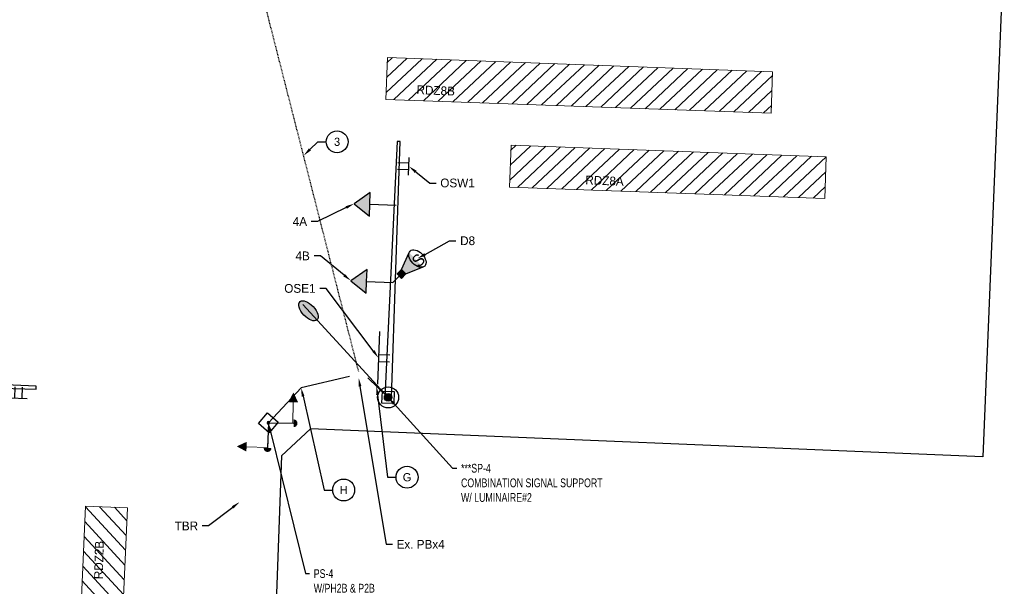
# Model space of a CAD drawing. Header units: feet. Extents: x 161116 to 161696, y 289780 to 291461.
# Tile 11 of 12: x 161477 to 161618, y 290927 to 291008. Entities that reach past the tile are written whole.
import ezdxf
from ezdxf import colors
from ezdxf.entities.mleader import LeaderData, LeaderLine
from ezdxf.enums import TextEntityAlignment as Align
from ezdxf.math import Vec2, Vec3

# ---------------------------------------------------------------- set-up
doc = ezdxf.new("R2010")
doc.units = ezdxf.units.FT
doc.header["$MEASUREMENT"] = 0
doc.linetypes.add('constlimit', pattern=[0])
doc.linetypes.add('OhDOT_USTN5', pattern=[0.11, 0.055, -0.055])
for name, color, linetype in [('LT_P_Luminaires', 2, 'Continuous'), ('RW_P_Const_Limits', 30, 'constlimit'), ('SG_P_Conduit', 1, 'Continuous'), ('SG_P_Detection', 24, 'Continuous'), ('SG_P_Foundation', 61, 'Continuous'), ('SG_P_Heads', 2, 'Continuous'), ('SG_P_Mast_Arm', 4, 'Continuous'), ('SG_P_Poles', 4, 'Continuous'), ('SG_P_Text', 7, 'Continuous'), ('SG_P_Text_Conduit', 7, 'Continuous'), ('SG_X_Conduit', 232, 'OhDOT_USTN5'), ('T-CONDUIT-TXT', 4, 'Continuous')]:
    doc.layers.add(name, color=color, linetype=linetype)
doc.layers.add('SG_P_DetectionZone', color=12, linetype='Continuous', lineweight=13)
doc.styles.add('Slanted-Normal', font='font31.shx', dxfattribs={"height": 0.1})
doc.styles.add('Slanted-Normal LS 0.50', font='font31.shx', dxfattribs={"height": 0.14})
doc.styles.get("Standard").update_dxf_attribs({"font": 'font31.shx'})

# ---------------------------------------------------------------- blocks, each defined once
blk = doc.blocks.new('*U1224')
at = {"layer": 'SG_P_Poles'}
h = blk.add_hatch(color=256, dxfattribs=at)
h.dxf.hatch_style = 1
edge = h.paths.add_edge_path()
edge.add_arc((0, 0), 0.583, 0, 360)
at = {"layer": 'SG_P_Foundation'}
blk.add_circle((0, 0), 1.5, dxfattribs=at)
at = {"layer": 'SG_P_Mast_Arm', "flags": 128}
blk.add_lwpolyline([(0, -0.46), (37.54, -0.39), (37.54, 0.03), (37.54, 0.03), (0, 0.46)], close=True, dxfattribs=at)
at = {"layer": 'SG_P_Poles'}
blk.add_lwpolyline([(-0.85, 0.85), (0.85, 0.85), (0.85, -0.85), (-0.85, -0.85)], close=True, dxfattribs=at)
blk.add_circle((0, 0), 0.542, dxfattribs=at)
blk = doc.blocks.new('*U1097')
at = {"layer": 'SG_P_Heads', "linetype": 'Continuous', "lineweight": 13}
for p, q in [((0, 0), (3.5, 0)), ((3.5, 0), (3.5, -3))]:
    blk.add_line(p, q, dxfattribs=at)
at = {"layer": 'SG_P_Heads', "linetype": 'Continuous', "lineweight": 0, "extrusion": (0, 0, -1)}
blk.add_solid([(-4.2, -3), (-2.8, -3), (-3.5, -4.4)], dxfattribs=at)
blk = doc.blocks.new('*U1098')
at = {"layer": 'SG_P_Heads'}
h = blk.add_hatch(color=256, dxfattribs=at)
edge = h.paths.add_edge_path()
edge.add_line((3.6, 0.56), (3.6, -0.56))
edge.add_ellipse((3.6, 0), major_axis=(-0.396, 0.396), ratio=0.999919, start_angle=134.9979, end_angle=314.9975)
blk.add_line((0, 0), (3.6, 0), dxfattribs=at)
blk = doc.blocks.new('_TagCircle')
at = {"color": 0, "linetype": 'ByBlock', "lineweight": -2, "transparency": 16777216}
blk.add_circle((0, 0), 0.125, dxfattribs=at)
at = {"layer": 'T-CONDUIT-TXT', "color": 0, "transparency": 16777216}
blk.add_attdef('TAGNUMBER', text='', height=0.09375, dxfattribs=at).set_placement((0, -0.046875), align=Align.CENTER)
blk = doc.blocks.new('*U1114')
at = {"layer": 'SG_P_DetectionZone', "transparency": 33554585}
h = blk.add_hatch(dxfattribs=at)
h.set_pattern_fill('ANSI31', color=247, scale=12)
h.set_pattern_definition([(45, (-1538177.9025, -285495.6852), (-1.0606601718, 1.0606601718), [])])
h.paths.add_polyline_path([(75.01, 2.52), (-0.02, 3), (-0.01, -3), (74.98, -3.36)])
at = {"layer": 'SG_P_DetectionZone', "flags": 128}
blk.add_lwpolyline([(-0.01, -3), (0.01, 3), (75.01, 2.52), (74.98, -3.36)], close=True, dxfattribs=at)
blk = doc.blocks.new('*U1115')
at = {"layer": 'SG_P_Heads', "flags": 128}
for points in [[(1.25, 1.59), (-1.25, 1.59)], [(-0.5, 0), (-0.5, 1.59)], [(0.5, 1.59), (0.5, 0)]]:
    blk.add_lwpolyline(points, dxfattribs=at)
blk = doc.blocks.new('*U1103')
at = {"layer": 'SG_P_Heads'}
blk.add_hatch(color=256, dxfattribs=at).paths.add_polyline_path([(3.75, 0), (3.75, -1.69), (6, 0), (3.75, 1.69)])
at = {"layer": 'SG_P_Heads', "flags": 128}
blk.add_lwpolyline([(3.75, 0), (3.75, -1.69), (6, 0), (3.75, 1.69), (3.75, 0), (0, 0)], dxfattribs=at)
blk = doc.blocks.new('*U1090')
at = {"layer": 'SG_P_Detection'}
h = blk.add_hatch(color=256, dxfattribs=at)
edge = h.paths.add_edge_path()
edge.add_line((0.387, 0.12), (0.181, 0.037))
edge.add_line((0.181, 0.037), (0.181, -0.037))
edge.add_line((0.181, -0.037), (0.387, -0.12))
edge.add_ellipse((0.406, 0), major_axis=(0, -0.124), ratio=0.621318, start_angle=194.0157, end_angle=345.9652, ccw=False)
for p, q in [((0.181, 0.037), (0.387, 0.12)), ((0, 0), (0.106, 0)), ((0.181, -0.037), (0.387, -0.12))]:
    blk.add_line(p, q, dxfattribs=at)
at = {"layer": 'SG_P_Detection', "flags": 128}
blk.add_lwpolyline([(0.106, 0.037), (0.106, -0.037), (0.181, -0.037), (0.181, 0.037), (0.106, 0.037)], close=True, dxfattribs=at)
at = {"layer": 'SG_P_Detection'}
blk.add_ellipse((0.406, 0), major_axis=(0, -0.124), ratio=0.621318, dxfattribs=at)
at = {"layer": 'SG_P_Detection', "extrusion": (0, 0, -1)}
blk.add_solid([(-0.106, 0.037), (-0.106, -0.037), (-0.181, 0.037), (-0.181, -0.037)], dxfattribs=at)
at = {"layer": 'SG_P_Detection', "insert": (0.4, -0.023), "char_height": 0.14, "attachment_point": 5, "line_spacing_factor": 0.6, "style": 'Slanted-Normal LS 0.50'}
blk.add_mtext('\\FISO_FONTLEFT;S', dxfattribs=at)
blk = doc.blocks.new('*U1113')
at = {"layer": 'SG_P_Heads', "flags": 128}
for points in [[(3.75, 1.59), (-3.75, 1.59)], [(-0.5, 1.59), (-0.5, 0)], [(0.5, 1.59), (0.5, 0)]]:
    blk.add_lwpolyline(points, dxfattribs=at)
blk = doc.blocks.new('*U1237')
at = {"layer": 'SG_P_Poles'}
h = blk.add_hatch(color=256, dxfattribs=at)
h.dxf.hatch_style = 1
edge = h.paths.add_edge_path()
edge.add_arc((0, 0), 0.542, 0, 360)
at = {"layer": 'SG_P_Foundation'}
blk.add_circle((0, 0), 1.5, dxfattribs=at)
at = {"layer": 'SG_P_Mast_Arm', "flags": 128}
blk.add_lwpolyline([(0, -0.46), (36.54, -0.38), (36.54, 0.03), (36.54, 0.03), (0, 0.46)], close=True, dxfattribs=at)
at = {"layer": 'SG_P_Poles'}
blk.add_lwpolyline([(-0.85, 0.85), (0.85, 0.85), (0.85, -0.85), (-0.85, -0.85)], close=True, dxfattribs=at)
blk.add_circle((0, 0), 0.542, dxfattribs=at)
blk = doc.blocks.new('*U1196')
at = {"layer": 'SG_P_Heads', "linetype": 'Continuous', "lineweight": 0}
h = blk.add_hatch(color=2, dxfattribs=at)
edge = h.paths.add_edge_path()
edge.add_ellipse((16.7802, 0), major_axis=(1.78, 0), ratio=0.5, start_angle=0, end_angle=360)
at = {"layer": 'SG_P_Heads', "color": 2, "linetype": 'Continuous', "lineweight": 13}
blk.add_line((0, 0), (18, 0), dxfattribs=at)
at = {"layer": 'SG_P_Heads'}
blk.add_ellipse((16.7802, 0), major_axis=(1.78, 0), ratio=0.5, dxfattribs=at)
blk = doc.blocks.new('*U1089')
at = {"layer": 'SG_P_Poles'}
h = blk.add_hatch(color=256, dxfattribs=at)
h.dxf.hatch_style = 1
edge = h.paths.add_edge_path()
edge.add_arc((0, 0), 0.187, -89.2764, 90.7236)
edge.add_arc((0, 0), 0.187, 90.7236, 270.7236)
at = {"layer": 'SG_P_Foundation', "flags": 128}
blk.add_lwpolyline([(1, 1), (-1, 1), (-1, -1), (1, -1)], close=True, dxfattribs=at)
at = {"layer": 'SG_P_Poles'}
blk.add_circle((0, 0), 0.187, dxfattribs=at)

msp = doc.modelspace()

# ---------------------------------------------------------------- hatches: boundary and pattern name
at = {"layer": 'SG_P_DetectionZone', "transparency": 33554585}
h = msp.add_hatch(dxfattribs=at)
h.set_pattern_fill('ANSI31', color=247, scale=12, angle=-1.7839)
h.set_pattern_definition([(43.21607844, (-1384790.3579, 53526.0991), (-1.0271274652, 1.0931647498), [])])
h.paths.add_polyline_path([(161584.67, 291000.45), (161529.67, 291002.51), (161529.5, 290996.52), (161584.46, 290994.54)])
h = msp.add_hatch(dxfattribs=at)
h.set_pattern_fill('ANSI31', color=247, scale=12, angle=-1.7839)
h.set_pattern_definition([(43.21607844, (-1384772.7148, 53513.5935), (-1.0271274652, 1.0931647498), [])])
h.paths.add_polyline_path([(161592.32, 290988.32), (161547.32, 290990.01), (161547.14, 290984.01), (161592.11, 290982.39)])

# ---------------------------------------------------------------- linework, layer by layer
at = {"layer": 'RW_P_Const_Limits', "flags": 128}
msp.add_lwpolyline([(161432.18, 290770.18), (161438.65, 290948.81), (161434.81, 290952.98), (161338.52, 290956.95), (161341.61, 291031.88), (161441.53, 291027.77), (161445.18, 291128.3), (161521.1, 291125.55), (161517.41, 291023.63), (161617.73, 291019.46), (161614.66, 290945.52), (161518.74, 290949.51), (161514.59, 290945.69), (161508.12, 290767.43), (161504.64, 290671.49), (161506.56, 290669.16), (161524.3, 290668.49), (161524.24, 290666.81), (161606.29, 290663.99), (161603.65, 290587.04), (161501.7, 290590.54), (161498.11, 290491.45), (161422.16, 290494.2), (161425.78, 290594.14), (161320.85, 290597.71), (161323.43, 290673.64), (161424.55, 290670.22), (161428.69, 290674.1), (161432.17, 290770.18)], dxfattribs=at)
at = {"layer": 'SG_P_Conduit', "flags": 128}
for points, elevation in [([(161524.31, 290957.01), (161517.41, 290955.38), (161512.73, 290950.38)], 1000.18), ([(161529.82, 290954.01), (161526.9, 290956.81)], 997.11)]:
    msp.add_lwpolyline(points, dxfattribs=dict(at, elevation=elevation))
at = {"layer": 'SG_P_DetectionZone', "elevation": 2004.11, "flags": 128}
for points in [[(161529.5, 290996.52), (161529.71, 291002.51), (161584.67, 291000.45), (161584.46, 290994.54)], [(161547.14, 290984.01), (161547.35, 290990.01), (161592.32, 290988.32), (161592.11, 290982.39)]]:
    msp.add_lwpolyline(points, close=True, dxfattribs=at)
at = {"layer": 'SG_X_Conduit', "elevation": 2004.11, "flags": 128}
msp.add_lwpolyline([(161525.62, 290957.7), (161509.5, 291020.86)], dxfattribs=at)

# ---------------------------------------------------------------- block references
at = {"layer": 'LT_P_Luminaires', "rotation": 132.6142667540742}
msp.add_blockref('*U1196', (161529.82, 290954.01, 997.11), dxfattribs=at)
at = {"layer": 'SG_P_Detection', "xscale": 12, "yscale": 12, "zscale": 12, "rotation": 44.13802022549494}
msp.add_blockref('*U1090', (161530.5, 290970.42, 997.11), dxfattribs=at)
at = {"layer": 'SG_P_DetectionZone', "rotation": 267.7947412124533}
msp.add_blockref('*U1114', (161489.62, 290938.36, 2004.11), dxfattribs=at)
at = {"layer": 'SG_P_Heads'}
for name, p, rotation in [('*U1115', (161531.19, 290987.02, 997.11), 268.0000000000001), ('*U1103', (161530.96, 290981.41, 997.11), 177.8453454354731), ('*U1103', (161530.5, 290970.42, 997.11), 177.8453454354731), ('*U1113', (161530.04, 290959.59, 997.11), 87.93781179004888), ('*U1115', (161477.12, 290955.49, 2004.11), 177.7482043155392), ('*U1097', (161512.73, 290950.38, -994.43), 268.2162185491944), ('*U1098', (161512.73, 290950.38, -994.43), 268.2162185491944)]:
    msp.add_blockref(name, p, dxfattribs=dict(at, rotation=rotation))
at = {"layer": 'SG_P_Heads', "xscale": -1, "rotation": 179.003961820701}
for name in ['*U1097', '*U1098']:
    msp.add_blockref(name, (161512.73, 290950.38, -994.43), dxfattribs=at)
at = {"layer": 'SG_P_Poles'}
for name, p, rotation in [('*U1237', (161529.82, 290954.01, 997.11), 87.89670091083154), ('*U1224', (161442.1, 290956.76, 1004.62), 358.1970080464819)]:
    msp.add_blockref(name, p, dxfattribs=dict(at, rotation=rotation))
at = {"layer": 'SG_P_Poles', "xscale": -1, "rotation": 49.53799722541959}
msp.add_blockref('*U1089', (161512.73, 290950.38, -994.43), dxfattribs=at)

# ---------------------------------------------------------------- texts
at = {"layer": 'SG_P_DetectionZone', "style": 'Slanted-Normal'}
for s, rotation, p in [('RDZ8B', 357.6357, (161533.85, 290997.28, 13544.61)), ('RDZ8A', 357.6357, (161557.93, 290984.41, 2004.11)), ('RDZ2B', 88.6739, (161489.12, 290928.06, 2004.11))]:
    msp.add_text(s, height=1.25, rotation=rotation, dxfattribs=at).set_placement(p)

# ---------------------------------------------------------------- leaders
at = {"layer": 'SG_P_Text'}
ml = msp.add_multileader_mtext('Standard', dxfattribs=at)
ml.set_content('OSW1', color=256, style='Slanted-Normal')
ml.set_leader_properties(color=256, linetype='ByLayer', lineweight=-1)
ml.build(insert=Vec2(0, 0))
ml.multileader.update_dxf_attribs({"dogleg_length": 0.09, "arrow_head_size": 1.25, "scale": 10})
ctx = ml.context
ctx.base_point, ctx.scale, ctx.char_height, ctx.arrow_head_size, ctx.landing_gap_size, ctx.plane_origin = Vec3(161536.66, 290984.59, 3008.62), 10, 1.25, 1.25, 0.6, Vec3(161458.39, 291023.39, 3008.62)
notes = []
notes.append((ctx, [(0, (1, 1, 0), (161535.76, 290984.59, 3008.62), (1, 0), 0.9, [(0, [(161532.78, 290986.97, 3008.62)], 0, [])])]))
ctx.mtext.insert, ctx.mtext.flow_direction = Vec3(161537.26, 290985.22, 3008.62), 5
ml = msp.add_multileader_mtext('Standard', dxfattribs=at)
ml.set_content('4A', color=256, style='Slanted-Normal')
ml.set_leader_properties(color=256, linetype='ByLayer', lineweight=-1)
ml.build(insert=Vec2(0, 0))
ml.multileader.update_dxf_attribs({"dogleg_length": 0.09, "arrow_head_size": 1.25, "scale": 10})
ctx = ml.context
ctx.base_point, ctx.scale, ctx.char_height, ctx.arrow_head_size, ctx.landing_gap_size, ctx.plane_origin = Vec3(161515.79, 290979.11, 3008.62), 10, 1.25, 1.25, 0.6, Vec3(161439.53, 291020.69, 3008.62)
ctx.text_align_type = 2
notes.append((ctx, [(1, (1, 1, 0), (161519.75, 290979.11, 3008.62), (-1, 0), 0.9, [(0, [(161524.96, 290981.64, 3008.62)], 0, [])])]))
ctx.mtext.insert, ctx.mtext.alignment, ctx.mtext.flow_direction = Vec3(161518.25, 290979.73, 3008.62), 3, 5
ml = msp.add_multileader_mtext('Standard', dxfattribs=at)
ml.set_content('D8', color=256, style='Slanted-Normal')
ml.set_leader_properties(color=256, linetype='ByLayer', lineweight=-1)
ml.build(insert=Vec2(0, 0))
ml.multileader.update_dxf_attribs({"dogleg_length": 0.09, "arrow_head_size": 1.25, "scale": 10})
ctx = ml.context
ctx.base_point, ctx.scale, ctx.char_height, ctx.arrow_head_size, ctx.landing_gap_size, ctx.plane_origin = Vec3(161539.49, 290976.35, 997.11), 10, 1.25, 1.25, 0.6, Vec3(161449.37, 291012.83, 997.11)
notes.append((ctx, [(0, (1, 1, 0), (161538.59, 290976.35, 997.11), (1, 0), 0.9, [(0, [(161534, 290973.81, 997.11)], 0, [])])]))
ctx.mtext.insert, ctx.mtext.flow_direction = Vec3(161540.09, 290976.98, 997.11), 5
ml = msp.add_multileader_mtext('Standard', dxfattribs=at)
ml.set_content('4B', color=256, style='Slanted-Normal')
ml.set_leader_properties(color=256, linetype='ByLayer', lineweight=-1)
ml.build(insert=Vec2(0, 0))
ml.multileader.update_dxf_attribs({"dogleg_length": 0.09, "arrow_head_size": 1.25, "scale": 10})
ctx = ml.context
ctx.base_point, ctx.scale, ctx.char_height, ctx.arrow_head_size, ctx.landing_gap_size, ctx.plane_origin = Vec3(161515.98, 290974.19, 3008.62), 10, 1.25, 1.25, 0.6, Vec3(161439.08, 291009.69, 3008.62)
ctx.text_align_type = 2
notes.append((ctx, [(1, (1, 1, 0), (161520.15, 290974.19, 3008.62), (-1, 0), 0.9, [(0, [(161524.51, 290970.65, 3008.62)], 0, [])])]))
ctx.mtext.insert, ctx.mtext.alignment, ctx.mtext.flow_direction = Vec3(161518.65, 290974.82, 3008.62), 3, 5
ml = msp.add_multileader_mtext('Standard', dxfattribs=at)
ml.set_content('OSE1', color=256, style='Slanted-Normal')
ml.set_leader_properties(color=256, linetype='ByLayer', lineweight=-1)
ml.build(insert=Vec2(0, 0))
ml.multileader.update_dxf_attribs({"dogleg_length": 0.09, "arrow_head_size": 1.25, "scale": 10})
ctx = ml.context
ctx.base_point, ctx.scale, ctx.char_height, ctx.arrow_head_size, ctx.landing_gap_size, ctx.plane_origin = Vec3(161514.8, 290969.56, 3008.79), 10, 1.25, 1.25, 0.6, Vec3(161443.12, 290999.99, 3008.79)
ctx.text_align_type = 2
notes.append((ctx, [(1, (1, 1, 0), (161520.96, 290969.56, 3008.79), (-1, 0), 0.9, [(0, [(161528.45, 290959.65, 3008.79)], 0, [])])]))
ctx.mtext.insert, ctx.mtext.alignment, ctx.mtext.flow_direction = Vec3(161519.46, 290970.18, 3008.79), 3, 5
at = {"layer": 'SG_P_Text_Conduit'}
ml = msp.add_multileader_block('Standard', dxfattribs=at)
ml.set_content('_TagCircle', color=256, scale=12.5)
ml.set_attribute('TAGNUMBER', '3', width=0)
ml.set_leader_properties(color=256, linetype='ByLayer', lineweight=-1)
ml.build(insert=Vec2(0, 0))
ml.multileader.update_dxf_attribs({"has_text_frame": 1, "dogleg_length": 0.12, "arrow_head_size": 1.25, "scale": 10})
ctx = ml.context
ctx.base_point, ctx.scale, ctx.char_height, ctx.arrow_head_size, ctx.landing_gap_size, ctx.plane_origin = Vec3(161520.98, 290990.47, 2004.11), 10, 1.25, 1.25, 1.25, Vec3(161343.34, 290944.88, 2004.11)
notes.append((ctx, [(1, (1, 1, 0), (161519.78, 290990.47, 2004.11), (1, 0), 1.2, [(0, [(161517.76, 290988.5, 2004.11)], 0, [])])]))
ctx.block.insert = Vec3(161522.54, 290990.47, 2004.11)
ml = msp.add_multileader_block('Standard', dxfattribs=at)
ml.set_content('_TagCircle', color=256, scale=12.5)
ml.set_attribute('TAGNUMBER', 'H', width=0)
ml.set_leader_properties(color=256, linetype='ByLayer', lineweight=-1)
ml.build(insert=Vec2(0, 0))
ml.multileader.update_dxf_attribs({"has_text_frame": 1, "dogleg_length": 0.12, "arrow_head_size": 1.25, "scale": 10})
ctx = ml.context
ctx.base_point, ctx.scale, ctx.char_height, ctx.arrow_head_size, ctx.landing_gap_size, ctx.plane_origin = Vec3(161521.91, 290940.8, 2004.11), 10, 1.25, 1.25, 1.25, Vec3(161342.46, 290914.09, 2004.11)
notes.append((ctx, [(1, (1, 1, 0), (161520.71, 290940.8, 2004.11), (1, 0), 1.2, [(0, [(161517.41, 290955.38, 2004.11)], 0, [])])]))
ctx.block.insert = Vec3(161523.47, 290940.8, 2004.11)
ml = msp.add_multileader_block('Standard', dxfattribs=at)
ml.set_content('_TagCircle', color=256, scale=12.5)
ml.set_attribute('TAGNUMBER', 'G', width=0)
ml.set_leader_properties(color=256, linetype='ByLayer', lineweight=-1)
ml.build(insert=Vec2(0, 0))
ml.multileader.update_dxf_attribs({"has_text_frame": 1, "dogleg_length": 0.12, "arrow_head_size": 1.25, "scale": 10})
ctx = ml.context
ctx.base_point, ctx.scale, ctx.char_height, ctx.arrow_head_size, ctx.landing_gap_size, ctx.plane_origin = Vec3(161530.95, 290942.62, 2003.94), 10, 1.25, 1.25, 1.25, Vec3(161351.5, 290915.9, 2003.94)
notes.append((ctx, [(1, (1, 1, 0), (161529.75, 290942.62, 2003.94), (1, 0), 1.2, [(0, [(161528.16, 290955.6, 2003.94)], 0, [])])]))
ctx.block.insert = Vec3(161532.52, 290942.62, 2003.94)
ml = msp.add_multileader_mtext('Standard', dxfattribs=at)
ml.set_content('TBR', color=256, style='Slanted-Normal')
ml.set_leader_properties(color=256, linetype='ByLayer', lineweight=-1)
ml.build(insert=Vec2(0, 0))
ml.multileader.update_dxf_attribs({"dogleg_length": 0.09, "arrow_head_size": 1.25, "scale": 10})
ctx = ml.context
ctx.base_point, ctx.scale, ctx.char_height, ctx.arrow_head_size, ctx.landing_gap_size, ctx.plane_origin = Vec3(161498.78, 290935.67, 1003.17), 10, 1.25, 1.25, 0.6, Vec3(161429.53, 290975.37, 1003.17)
ctx.text_align_type = 2
notes.append((ctx, [(1, (1, 1, 0), (161504.21, 290935.67, 1003.17), (-1, 0), 0.9, [(0, [(161508.63, 290939.09, 1003.17)], 0, [])])]))
ctx.mtext.insert, ctx.mtext.alignment, ctx.mtext.flow_direction = Vec3(161502.71, 290936.3, 1003.17), 3, 5
for ctx, leaders in notes:
    for number, flags, end, landing, length, lines in leaders:
        leader = LeaderData()
        leader.index, (leader.has_last_leader_line, leader.has_dogleg_vector, leader.attachment_direction) = number, flags
        leader.last_leader_point, leader.dogleg_vector, leader.dogleg_length = Vec3(end), Vec3(landing), length
        for number, points, colour, breaks in lines:
            line = LeaderLine()
            line.index, line.vertices, line.color, line.breaks = number, Vec3.list(points), colors.encode_raw_color(colour), breaks
            leader.lines.append(line)
        ctx.leaders.append(leader)

# ---------------------------------------------------------------- next in the draw order: leaders
at = {"layer": 'SG_P_Text'}
ml = msp.add_multileader_mtext('Standard', dxfattribs=at)
ml.set_content('{\\W0.75;***SP-4\\P\\pxql;COMBINATION SIGNAL SUPPORT\\PW/ LUMINAIRE#2}', color=256, style='Slanted-Normal')
ml.set_leader_properties(color=256, linetype='ByLayer', lineweight=-1)
ml.build(insert=Vec2(0, 0))
ml.multileader.update_dxf_attribs({"has_text_frame": 1, "dogleg_length": 0.06, "arrow_head_size": 1.25, "scale": 10})
ctx = ml.context
ctx.base_point, ctx.scale, ctx.char_height, ctx.arrow_head_size, ctx.landing_gap_size, ctx.plane_origin = Vec3(161539.62, 290943.9, 2004.11), 10, 1.25, 1.25, 0.6, Vec3(161436.32, 290975.72, 2004.11)
notes = []
notes.append((ctx, [(0, (1, 1, 0), (161539.02, 290943.9, 2004.11), (1, 0), 0.6, [(0, [(161529.82, 290954.01, 2004.11)], 0, [])])]))
ctx.mtext.insert, ctx.mtext.flow_direction = Vec3(161540.22, 290944.53, 2004.11), 5
ctx.mtext.has_bg_fill, ctx.mtext.bg_color, ctx.mtext.bg_scale_factor, ctx.mtext.bg_transparency, ctx.mtext.use_window_bg_color = 1, -1027028792, 1.5, 0, 1
for ctx, leaders in notes:
    for number, flags, end, landing, length, lines in leaders:
        leader = LeaderData()
        leader.index, (leader.has_last_leader_line, leader.has_dogleg_vector, leader.attachment_direction) = number, flags
        leader.last_leader_point, leader.dogleg_vector, leader.dogleg_length = Vec3(end), Vec3(landing), length
        for number, points, colour, breaks in lines:
            line = LeaderLine()
            line.index, line.vertices, line.color, line.breaks = number, Vec3.list(points), colors.encode_raw_color(colour), breaks
            leader.lines.append(line)
        ctx.leaders.append(leader)

# ---------------------------------------------------------------- next in the draw order: leaders
ml = msp.add_multileader_mtext('Standard', dxfattribs=at)
ml.set_content('Ex. PBx4', color=256, style='Slanted-Normal')
ml.set_leader_properties(color=256, linetype='ByLayer', lineweight=-1)
ml.build(insert=Vec2(0, 0))
ml.multileader.update_dxf_attribs({"dogleg_length": 0.09, "arrow_head_size": 1.25, "scale": 10})
ctx = ml.context
ctx.base_point, ctx.scale, ctx.char_height, ctx.arrow_head_size, ctx.landing_gap_size, ctx.plane_origin = Vec3(161530.42, 290933.05, 3008.62), 10, 1.25, 1.25, 0.6, Vec3(161376.72, 290971.97, 3008.62)
notes = []
notes.append((ctx, [(0, (1, 1, 0), (161529.52, 290933.05, 3008.62), (1, 0), 0.9, [(0, [(161525.6, 290956.82, 3008.62)], 0, [])])]))
ctx.mtext.insert, ctx.mtext.flow_direction = Vec3(161531.02, 290933.68, 3008.62), 5
for ctx, leaders in notes:
    for number, flags, end, landing, length, lines in leaders:
        leader = LeaderData()
        leader.index, (leader.has_last_leader_line, leader.has_dogleg_vector, leader.attachment_direction) = number, flags
        leader.last_leader_point, leader.dogleg_vector, leader.dogleg_length = Vec3(end), Vec3(landing), length
        for number, points, colour, breaks in lines:
            line = LeaderLine()
            line.index, line.vertices, line.color, line.breaks = number, Vec3.list(points), colors.encode_raw_color(colour), breaks
            leader.lines.append(line)
        ctx.leaders.append(leader)

# ---------------------------------------------------------------- next in the draw order: leaders
ml = msp.add_multileader_mtext('Standard', dxfattribs=at)
ml.set_content('{\\W0.75;PS-4\\PW/PH2B & P2B\\PW/PH4B & P4B}', color=256, style='Slanted-Normal')
ml.set_leader_properties(color=256, linetype='ByLayer', lineweight=-1)
ml.build(insert=Vec2(0, 0))
ml.multileader.update_dxf_attribs({"has_text_frame": 1, "dogleg_length": 0.06, "arrow_head_size": 1.25, "scale": 10})
ctx = ml.context
ctx.base_point, ctx.scale, ctx.char_height, ctx.arrow_head_size, ctx.landing_gap_size, ctx.plane_origin = Vec3(161518.61, 290928.87, 2004.11), 10, 1.25, 1.25, 0.6, Vec3(161436.47, 290987.83, 2004.11)
notes = []
notes.append((ctx, [(0, (1, 1, 0), (161518.01, 290928.87, 2004.11), (1, 0), 0.6, [(0, [(161512.73, 290950.38, 2004.11)], 0, [])])]))
ctx.mtext.insert, ctx.mtext.flow_direction = Vec3(161519.21, 290929.5, 2004.11), 5
ctx.mtext.has_bg_fill, ctx.mtext.bg_color, ctx.mtext.bg_scale_factor, ctx.mtext.bg_transparency, ctx.mtext.use_window_bg_color = 1, -1027028792, 1.5, 0, 1
for ctx, leaders in notes:
    for number, flags, end, landing, length, lines in leaders:
        leader = LeaderData()
        leader.index, (leader.has_last_leader_line, leader.has_dogleg_vector, leader.attachment_direction) = number, flags
        leader.last_leader_point, leader.dogleg_vector, leader.dogleg_length = Vec3(end), Vec3(landing), length
        for number, points, colour, breaks in lines:
            line = LeaderLine()
            line.index, line.vertices, line.color, line.breaks = number, Vec3.list(points), colors.encode_raw_color(colour), breaks
            leader.lines.append(line)
        ctx.leaders.append(leader)

doc.saveas('drawing.dxf')
